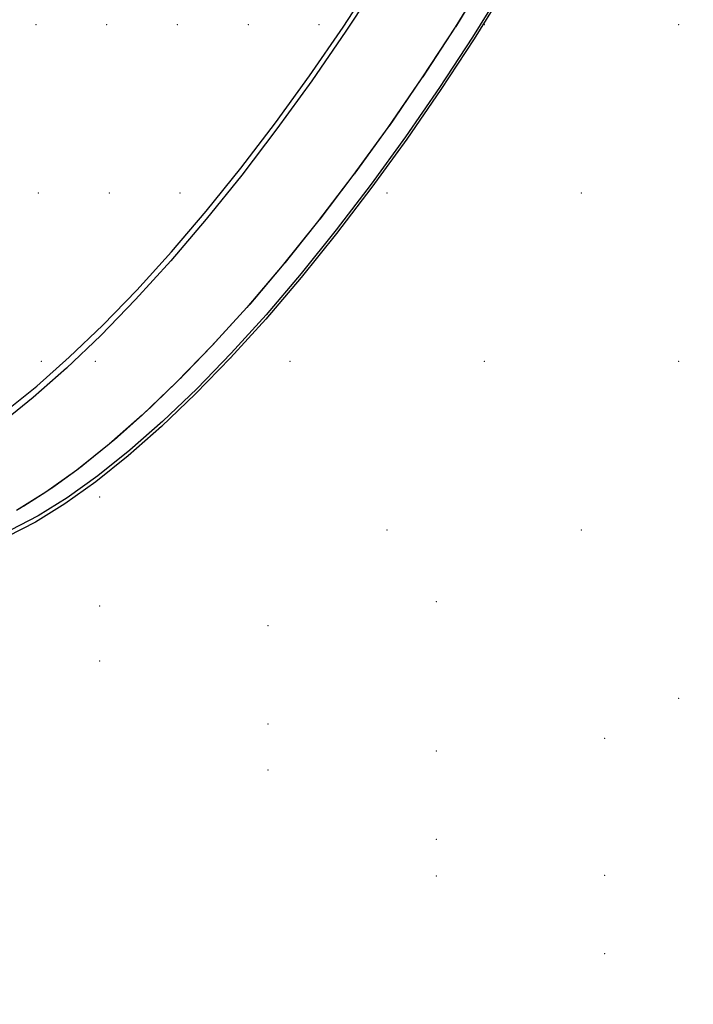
# Model space of a CAD drawing. Header units: millimetres. Extents: x 1798021 to 1815325, y -2500 to 6534.
# Tile 50 of 98: x 1805690 to 1805777, y 4789 to 4915. Entities that reach past the tile are written whole.
import ezdxf

# ---------------------------------------------------------------- set-up
doc = ezdxf.new("R2010")
doc.units = ezdxf.units.MM
doc.header["$MEASUREMENT"] = 0
doc.linetypes.add('Wipeout_Contour', pattern=[1000, 0, -1000])
for name, color, linetype in [('3 - SVĚTLA.3D', 7, 'Continuous'), ('4 - PRVKY ZÁMEČNICKÉ.3D', 7, 'Continuous'), ('Nové_4 - ZDIVO - STĚNY NENOSNÉ.3D', 7, 'Continuous'), ('Nové_Výplně - Povrchové', 7, 'Continuous'), ('Výplně - Povrchové', 7, 'Continuous')]:
    doc.layers.add(name, color=color, linetype=linetype)

# ---------------------------------------------------------------- blocks, each defined once
blk = doc.blocks.new('Řez_16', base_point=(1118812.4, 0))
at = {"color": 254, "linetype": 'Wipeout_Contour', "lineweight": 0, "ltscale": 287125239.6871727}
blk.add_wipeout([(1803569.96, 4604.29), (1803525.66, 4536.08), (1803600.03, 4385.91), (1808975.02, 5237.22), (1808974.93, 5239.5), (1808975.11, 5243.28), (1808975.65, 5246.61), (1808976.55, 5249.45), (1808977.79, 5251.81), (1808979.37, 5253.65), (1808981.29, 5254.98), (1808982.91, 5255.98), (1808983.01, 5256.01), (1808983.32, 5256.23), (1809116.02, 5337.76), (1805901.11, 4943.02), (1805926.98, 4927.12), (1805927.29, 4926.9), (1805927.39, 4926.87), (1805929.02, 4925.87), (1805930.93, 4924.54), (1805932.51, 4922.7), (1805933.76, 4920.34), (1805934.65, 4917.5), (1805935.19, 4914.17), (1805935.37, 4910.4), (1805935.2, 4906.19), (1805934.67, 4901.57), (1805933.78, 4896.58), (1805932.55, 4891.24), (1805930.97, 4885.58), (1805929.06, 4879.65), (1805926.84, 4873.47), (1805924.31, 4867.1), (1805921.48, 4860.55), (1805918.39, 4853.88), (1805915.04, 4847.13), (1805911.46, 4840.33), (1805907.67, 4833.54), (1805903.69, 4826.79), (1805899.55, 4820.12), (1805895.27, 4813.57), (1805890.88, 4807.19), (1805886.4, 4801.02), (1805881.87, 4795.08), (1805877.31, 4789.43), (1805872.75, 4784.09), (1805868.22, 4779.1), (1805863.74, 4774.48), (1805859.35, 4770.27), (1805855.07, 4766.49), (1805850.92, 4763.17), (1805846.94, 4760.32), (1805843.14, 4757.97), (1805839.56, 4756.12), (1805836.2, 4754.8), (1805833.1, 4754), (1805830.27, 4753.73), (1805827.74, 4754), (1805825.5, 4754.8), (1805823.88, 4755.8), (1805823.56, 4756.01), (1805823.47, 4756.05), (1805674.54, 4847.55), (1805672.67, 4848.84), (1805672.1, 4849.05), (1805662.34, 4855.05), (1805660.42, 4856.37), (1805658.84, 4858.22), (1805657.6, 4860.57), (1805656.7, 4863.42), (1805656.16, 4866.74), (1805655.98, 4870.52), (1805656.15, 4874.73), (1805656.69, 4879.35), (1805657.57, 4884.34), (1805658.81, 4889.68), (1805660.38, 4895.33), (1805662.29, 4901.27), (1805664.51, 4907.44), (1805667.05, 4913.82), (1805667.25, 4914.3), (1805621.97, 4908.74), (1805623.24, 4906.19), (1805624.91, 4901.57), (1805626.12, 4896.58), (1805626.89, 4891.24), (1805627.19, 4885.58), (1805627.03, 4879.65), (1805626.41, 4873.47), (1805625.34, 4867.1), (1805623.81, 4860.55), (1805621.85, 4853.88), (1805619.46, 4847.13), (1805616.65, 4840.33), (1805613.45, 4833.54), (1805609.87, 4826.79), (1805605.93, 4820.12), (1805601.67, 4813.57), (1805597.1, 4807.19), (1805592.25, 4801.02), (1805587.16, 4795.08), (1805581.86, 4789.43), (1805576.37, 4784.09), (1805570.74, 4779.1), (1805564.99, 4774.48), (1805559.17, 4770.27), (1805553.3, 4766.49), (1805547.43, 4763.17), (1805541.58, 4760.32), (1805535.81, 4757.97), (1805530.13, 4756.12), (1805524.6, 4754.8), (1805519.23, 4754), (1805514.07, 4753.73), (1805509.14, 4754), (1805504.48, 4754.8), (1805500.12, 4756.12), (1805496.08, 4757.97), (1805492.39, 4760.32), (1805491.06, 4761.32), (1805490.88, 4761.47), (1805490.73, 4761.57), (1805369.32, 4853.07), (1805368.26, 4853.98), (1805367.33, 4854.57), (1805359.37, 4860.57), (1805356.05, 4863.42), (1805353.11, 4866.74), (1805350.59, 4870.52), (1805348.49, 4874.73), (1805348.34, 4875.15), (1805203.57, 4857.37), (1805200.87, 4850.4), (1805197.56, 4843.28), (1805193.79, 4836.4), (1805189.59, 4829.78), (1805184.96, 4823.47), (1805179.95, 4817.52), (1805174.59, 4811.95), (1805168.91, 4806.8), (1805162.94, 4802.1), (1805156.72, 4797.89), (1805150.29, 4794.18), (1805143.69, 4791.01), (1805136.96, 4788.38), (1805130.14, 4786.33), (1805123.27, 4784.85), (1805116.4, 4783.95), (1805109.57, 4783.66), (1805102.81, 4783.95), (1805096.18, 4784.85), (1805089.71, 4786.33), (1805083.44, 4788.38), (1805077.41, 4791.01), (1805076.44, 4791.53), (1805076.24, 4791.64), (1805076.2, 4791.66), (1805002.45, 4831.18)], dxfattribs=at).dxf.layer = 'Výplně - Povrchové'
at = {"color": 254, "linetype": 'Wipeout_Contour', "lineweight": 0, "ltscale": 10843146.4861059}
blk.add_wipeout([(1808975.02, 5237.22), (1803600.03, 4385.91), (1803604.58, 4376.71), (1808976.2, 5227.49), (1808975.64, 5230.68), (1808975.1, 5235.29)], dxfattribs=at).dxf.layer = 'Výplně - Povrchové'
blk = doc.blocks.new('Řez_18', base_point=(1118812.4, 0))
at = {"color": 254, "linetype": 'Wipeout_Contour', "lineweight": 0, "ltscale": 9028226.48208316}
blk.add_wipeout([(1805596.33, 4915.47), (1805598.23, 4912.84), (1805602.41, 4906.34), (1805694.5, 4917.65), (1805701.06, 4928.33)], dxfattribs=at).dxf.layer = 'Výplně - Povrchové'
blk = doc.blocks.new('Řez_20', base_point=(1118812.4, 0))
at = {"color": 254, "linetype": 'Wipeout_Contour', "lineweight": 0, "ltscale": 412533108.0059386}
blk.add_wipeout([(1800920.22, 500), (1804497.49, 500), (1804497.49, 2600), (1805397.49, 2600), (1805397.49, 500), (1806676.49, 500), (1806676.49, 502.46), (1806976.49, 502.46), (1806976.49, 500), (1809927.49, 500), (1809927.49, 2600), (1810827.49, 2600), (1810827.49, 500), (1812755.49, 500), (1812755.49, 2087.56), (1811335.88, 5601.22), (1810067.73, 5400.37), (1810067.73, 5390.19), (1810003.47, 5390.19), (1809952.96, 5382.19), (1809956.06, 5382.19), (1809956.06, 5304.84), (1809959.69, 5298.21), (1809962.99, 5291.1), (1809965.82, 5283.8), (1809968.14, 5276.36), (1809969.95, 5268.83), (1809971.23, 5261.25), (1809971.98, 5253.67), (1809972.19, 5246.14), (1809971.86, 5238.7), (1809970.99, 5231.4), (1809969.59, 5224.29), (1809967.67, 5217.4), (1809965.23, 5210.78), (1809962.3, 5204.47), (1809958.89, 5198.52), (1809955.02, 5192.95), (1809950.71, 5187.8), (1809946, 5183.11), (1809940.91, 5178.89), (1809935.48, 5175.19), (1809929.73, 5172.01), (1809923.93, 5168.9), (1809923.73, 5168.82), (1809922.48, 5168.13), (1809834.1, 5120.76), (1809834.07, 5120.75), (1809833.86, 5120.63), (1809832.89, 5120.12), (1809826.87, 5117.49), (1809820.6, 5115.43), (1809814.13, 5113.95), (1809807.49, 5113.06), (1809800.74, 5112.76), (1809793.9, 5113.06), (1809787.03, 5113.95), (1809780.16, 5115.43), (1809773.34, 5117.49), (1809766.61, 5120.12), (1809760.01, 5123.29), (1809753.58, 5127), (1809747.36, 5131.21), (1809741.39, 5135.91), (1809735.71, 5141.06), (1809730.35, 5146.63), (1809725.34, 5152.58), (1809720.72, 5158.89), (1809716.51, 5165.5), (1809712.74, 5172.39), (1809709.43, 5179.51), (1809706.61, 5186.81), (1809704.28, 5194.25), (1809702.48, 5201.78), (1809701.19, 5209.36), (1809700.45, 5216.94), (1809700.24, 5224.47), (1809700.57, 5231.91), (1809701.43, 5239.21), (1809702.83, 5246.32), (1809704.76, 5253.21), (1809707.19, 5259.83), (1809710.13, 5266.13), (1809713.54, 5272.09), (1809717.41, 5277.66), (1809721.71, 5282.81), (1809726.42, 5287.5), (1809731.51, 5291.72), (1809736.95, 5295.42), (1809742.7, 5298.6), (1809743.66, 5299.11), (1809743.7, 5299.13), (1809743.91, 5299.24), (1809774.39, 5315.58), (1809774.39, 5353.91), (1809533.29, 5315.72), (1809533.29, 5305.87), (1809535.67, 5302.83), (1809540.24, 5296.45), (1809544.51, 5289.91), (1809548.44, 5283.24), (1809552.02, 5276.49), (1809555.22, 5269.69), (1809558.03, 5262.9), (1809560.42, 5256.14), (1809562.39, 5249.47), (1809563.91, 5242.93), (1809564.99, 5236.55), (1809565.61, 5230.37), (1809565.77, 5224.44), (1809565.46, 5218.79), (1809564.7, 5213.45), (1809563.48, 5208.45), (1809561.82, 5203.84), (1809559.72, 5199.63), (1809557.19, 5195.85), (1809554.26, 5192.53), (1809550.93, 5189.68), (1809542.97, 5183.68), (1809542.04, 5183.09), (1809540.98, 5182.18), (1809419.57, 5090.68), (1809419.42, 5090.58), (1809419.24, 5090.43), (1809417.92, 5089.43), (1809414.22, 5087.08), (1809410.18, 5085.23), (1809405.82, 5083.91), (1809401.16, 5083.11), (1809396.23, 5082.84), (1809391.07, 5083.11), (1809385.71, 5083.91), (1809380.17, 5085.23), (1809374.5, 5087.08), (1809368.72, 5089.43), (1809362.88, 5092.28), (1809357, 5095.6), (1809351.14, 5099.38), (1809345.31, 5103.59), (1809339.56, 5108.2), (1809333.93, 5113.2), (1809328.44, 5118.54), (1809323.14, 5124.19), (1809318.05, 5130.12), (1809313.2, 5136.3), (1809308.63, 5142.68), (1809304.37, 5149.22), (1809300.44, 5155.89), (1809296.86, 5162.65), (1809293.65, 5169.44), (1809290.85, 5176.24), (1809288.45, 5182.99), (1809286.49, 5189.66), (1809284.96, 5196.2), (1809283.89, 5202.58), (1809283.27, 5208.76), (1809283.11, 5214.69), (1809283.42, 5220.35), (1809284.18, 5225.69), (1809285.4, 5230.68), (1809287.06, 5235.29), (1809289.16, 5239.5), (1809291.69, 5243.28), (1809294.62, 5246.6), (1809297.95, 5249.45), (1809299.27, 5250.45), (1809299.43, 5250.55), (1809299.6, 5250.7), (1809346.65, 5286.16), (1809231.35, 5267.9), (1809233.99, 5262.9), (1809237.34, 5256.14), (1809240.43, 5249.47), (1809243.26, 5242.93), (1809245.79, 5236.55), (1809248.01, 5230.37), (1809249.92, 5224.44), (1809251.5, 5218.79), (1809252.73, 5213.45), (1809253.62, 5208.45), (1809254.15, 5203.84), (1809254.32, 5199.63), (1809254.14, 5195.85), (1809253.6, 5192.53), (1809252.71, 5189.68), (1809251.46, 5187.33), (1809249.88, 5185.48), (1809247.97, 5184.16), (1809238.2, 5178.16), (1809237.63, 5177.95), (1809235.76, 5176.66), (1809086.83, 5085.16), (1809086.74, 5085.12), (1809086.43, 5084.91), (1809084.8, 5083.91), (1809082.57, 5083.11), (1809080.03, 5082.84), (1809077.2, 5083.11), (1809074.1, 5083.91), (1809070.74, 5085.23), (1809067.16, 5087.08), (1809063.36, 5089.43), (1809059.38, 5092.28), (1809055.23, 5095.6), (1809050.95, 5099.38), (1809046.56, 5103.59), (1809042.08, 5108.2), (1809037.55, 5113.2), (1809032.99, 5118.54), (1809028.43, 5124.19), (1809023.9, 5130.12), (1809019.42, 5136.3), (1809015.03, 5142.68), (1809010.75, 5149.22), (1809006.61, 5155.89), (1809002.63, 5162.65), (1808998.84, 5169.44), (1808995.26, 5176.24), (1808991.91, 5182.99), (1808988.82, 5189.66), (1808986, 5196.2), (1808983.46, 5202.58), (1808981.24, 5208.76), (1808979.33, 5214.69), (1808977.76, 5220.35), (1808976.52, 5225.69), (1808976.2, 5227.49), (1803604.58, 4376.71)], dxfattribs=at).dxf.layer = 'Nové_Výplně - Povrchové'
blk = doc.blocks.new('Řez_63', base_point=(1118812.4, 0))
at = {"color": 254, "linetype": 'Wipeout_Contour', "lineweight": 0, "ltscale": 7223000.159488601}
blk.add_wipeout([(1805740.52, 4927.04), (1805736.38, 4920.37), (1805746.15, 4914.37), (1805750.29, 4921.04)], dxfattribs=at).dxf.layer = 'Výplně - Povrchové'
at = {"color": 254, "linetype": 'Wipeout_Contour', "lineweight": 0, "ltscale": 7222983.243749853}
blk.add_wipeout([(1805736.38, 4920.37), (1805732.1, 4913.82), (1805741.87, 4907.82), (1805746.15, 4914.37)], dxfattribs=at).dxf.layer = 'Výplně - Povrchové'
at = {"color": 254, "linetype": 'Wipeout_Contour', "lineweight": 0, "ltscale": 7222965.832786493}
blk.add_wipeout([(1805732.1, 4913.82), (1805727.71, 4907.44), (1805737.48, 4901.44), (1805741.87, 4907.82)], dxfattribs=at).dxf.layer = 'Výplně - Povrchové'
at = {"color": 254, "linetype": 'Wipeout_Contour', "lineweight": 0, "ltscale": 7222948.033935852}
blk.add_wipeout([(1805727.71, 4907.44), (1805723.24, 4901.27), (1805733, 4895.27), (1805737.48, 4901.44)], dxfattribs=at).dxf.layer = 'Výplně - Povrchové'
at = {"color": 254, "linetype": 'Wipeout_Contour', "lineweight": 0, "ltscale": 7222929.956925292}
blk.add_wipeout([(1805723.24, 4901.27), (1805718.71, 4895.33), (1805728.47, 4889.33), (1805733, 4895.27)], dxfattribs=at).dxf.layer = 'Výplně - Povrchové'
at = {"color": 254, "linetype": 'Wipeout_Contour', "lineweight": 0, "ltscale": 7222911.713195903}
blk.add_wipeout([(1805718.71, 4895.33), (1805714.15, 4889.68), (1805723.91, 4883.68), (1805728.47, 4889.33)], dxfattribs=at).dxf.layer = 'Výplně - Povrchové'
at = {"color": 254, "linetype": 'Wipeout_Contour', "lineweight": 0, "ltscale": 7222893.415215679}
blk.add_wipeout([(1805709.59, 4884.34), (1805719.35, 4878.34), (1805723.91, 4883.68), (1805714.15, 4889.68)], dxfattribs=at).dxf.layer = 'Výplně - Povrchové'
at = {"color": 254, "linetype": 'Wipeout_Contour', "lineweight": 0, "ltscale": 7222875.175786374}
blk.add_wipeout([(1805709.59, 4884.34), (1805705.05, 4879.35), (1805714.82, 4873.35), (1805719.35, 4878.34)], dxfattribs=at).dxf.layer = 'Výplně - Povrchové'
at = {"color": 254, "linetype": 'Wipeout_Contour', "lineweight": 0, "ltscale": 7222857.107348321}
blk.add_wipeout([(1805705.05, 4879.35), (1805700.58, 4874.73), (1805710.34, 4868.73), (1805714.82, 4873.35)], dxfattribs=at).dxf.layer = 'Výplně - Povrchové'
at = {"color": 254, "linetype": 'Wipeout_Contour', "lineweight": 0, "ltscale": 7222839.32128749}
blk.add_wipeout([(1805700.58, 4874.73), (1805696.18, 4870.52), (1805705.95, 4864.52), (1805710.34, 4868.73)], dxfattribs=at).dxf.layer = 'Výplně - Povrchové'
at = {"color": 254, "linetype": 'Wipeout_Contour', "lineweight": 0, "ltscale": 7222821.927249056}
blk.add_wipeout([(1805691.9, 4866.74), (1805701.67, 4860.74), (1805705.95, 4864.52), (1805696.18, 4870.52)], dxfattribs=at).dxf.layer = 'Výplně - Povrchové'
at = {"color": 254, "linetype": 'Wipeout_Contour', "lineweight": 0, "ltscale": 7222805.032461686}
blk.add_wipeout([(1805691.9, 4866.74), (1805687.76, 4863.42), (1805697.52, 4857.42), (1805701.67, 4860.74)], dxfattribs=at).dxf.layer = 'Výplně - Povrchové'
at = {"color": 254, "linetype": 'Wipeout_Contour', "lineweight": 0, "ltscale": 7222788.741076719}
blk.add_wipeout([(1805687.76, 4863.42), (1805683.77, 4860.57), (1805693.54, 4854.57), (1805697.52, 4857.42)], dxfattribs=at).dxf.layer = 'Výplně - Povrchové'
at = {"color": 254, "linetype": 'Wipeout_Contour', "lineweight": 0, "ltscale": 7222773.153526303}
blk.add_wipeout([(1805679.98, 4858.22), (1805689.74, 4852.22), (1805693.54, 4854.57), (1805683.77, 4860.57)], dxfattribs=at).dxf.layer = 'Výplně - Povrchové'
at = {"color": 254, "linetype": 'Wipeout_Contour', "lineweight": 0, "ltscale": 265441359.3265396}
blk.add_wipeout([(1805656.15, 4874.73), (1805655.98, 4870.52), (1805656.16, 4866.74), (1805656.7, 4863.42), (1805657.6, 4860.57), (1805658.84, 4858.22), (1805660.42, 4856.37), (1805662.34, 4855.05), (1805664.57, 4854.25), (1805667.11, 4853.98), (1805669.94, 4854.25), (1805673.04, 4855.05), (1805676.39, 4856.37), (1805679.98, 4858.22), (1805683.77, 4860.57), (1805687.76, 4863.42), (1805691.9, 4866.74), (1805696.18, 4870.52), (1805700.58, 4874.73), (1805705.05, 4879.35), (1805709.59, 4884.34), (1805714.15, 4889.68), (1805718.71, 4895.33), (1805723.24, 4901.27), (1805727.71, 4907.44), (1805732.1, 4913.82), (1805736.38, 4920.37), (1805740.52, 4927.04), (1805744.5, 4933.79), (1805748.29, 4940.58), (1805751.88, 4947.38), (1805755.22, 4954.13), (1805758.32, 4960.8), (1805761.14, 4967.35), (1805763.67, 4973.72), (1805765.9, 4979.9), (1805767.8, 4985.83), (1805769.38, 4991.49), (1805770.61, 4996.83), (1805771.5, 5001.82), (1805772.03, 5006.44), (1805772.21, 5010.65), (1805772.02, 5014.42), (1805771.48, 5017.75), (1805770.59, 5020.59), (1805769.35, 5022.95), (1805767.76, 5024.79), (1805765.85, 5026.12), (1805763.62, 5026.92), (1805761.08, 5027.19), (1805758.25, 5026.92), (1805755.15, 5026.12), (1805751.79, 5024.79), (1805748.21, 5022.95), (1805744.41, 5020.59), (1805740.43, 5017.75), (1805736.28, 5014.42), (1805732, 5010.65), (1805727.61, 5006.44), (1805723.13, 5001.82), (1805718.6, 4996.83), (1805714.04, 4991.49), (1805709.48, 4985.83), (1805704.95, 4979.9), (1805703.09, 4977.34), (1805698.12, 4969.25), (1805700.75, 4973.06), (1805705.13, 4979.11), (1805709.57, 4984.93), (1805714.04, 4990.47), (1805718.51, 4995.7), (1805722.95, 5000.6), (1805727.34, 5005.12), (1805731.64, 5009.25), (1805735.84, 5012.95), (1805739.9, 5016.2), (1805743.81, 5018.99), (1805747.53, 5021.3), (1805751.04, 5023.11), (1805754.33, 5024.41), (1805757.37, 5025.19), (1805760.14, 5025.45), (1805762.63, 5025.19), (1805764.81, 5024.41), (1805766.69, 5023.11), (1805768.24, 5021.3), (1805769.46, 5018.99), (1805770.34, 5016.2), (1805770.87, 5012.95), (1805771.05, 5009.25), (1805770.87, 5005.12), (1805770.35, 5000.6), (1805769.48, 4995.7), (1805768.27, 4990.47), (1805766.73, 4984.93), (1805764.86, 4979.11), (1805762.68, 4973.06), (1805760.2, 4966.81), (1805757.43, 4960.4), (1805754.4, 4953.86), (1805751.12, 4947.24), (1805747.61, 4940.58), (1805743.89, 4933.92), (1805740, 4927.31), (1805735.94, 4920.77), (1805731.74, 4914.36), (1805727.44, 4908.11), (1805723.05, 4902.05), (1805718.61, 4896.24), (1805714.14, 4890.7), (1805709.68, 4885.46), (1805705.23, 4880.57), (1805700.85, 4876.05), (1805696.54, 4871.92), (1805692.35, 4868.22), (1805688.28, 4864.96), (1805684.38, 4862.17), (1805680.66, 4859.87), (1805677.14, 4858.06), (1805673.86, 4856.76), (1805670.82, 4855.97), (1805668.05, 4855.71), (1805665.56, 4855.97), (1805663.37, 4856.76), (1805661.5, 4858.06), (1805659.94, 4859.87), (1805658.73, 4862.17), (1805657.85, 4864.96), (1805657.32, 4868.22), (1805657.14, 4871.92), (1805657.31, 4876.05), (1805657.83, 4880.57), (1805658.7, 4885.46), (1805659.91, 4890.7), (1805661.46, 4896.24), (1805663.32, 4902.05), (1805665.51, 4908.11), (1805667.99, 4914.36), (1805668, 4914.4), (1805667.25, 4914.3), (1805667.05, 4913.82), (1805664.51, 4907.44), (1805662.29, 4901.27), (1805660.38, 4895.33), (1805658.81, 4889.68), (1805657.57, 4884.34), (1805656.69, 4879.35)], dxfattribs=at).dxf.layer = 'Výplně - Povrchové'
at = {"color": 254, "linetype": 'Wipeout_Contour', "lineweight": 0, "ltscale": 131817880.1475855}
blk.add_wipeout([(1805662.02, 4868.92), (1805662.2, 4865.22), (1805662.73, 4861.96), (1805663.61, 4859.17), (1805664.83, 4856.87), (1805665.6, 4855.97), (1805668.05, 4855.71), (1805670.82, 4855.97), (1805673.86, 4856.76), (1805677.14, 4858.06), (1805680.66, 4859.87), (1805684.38, 4862.17), (1805688.28, 4864.96), (1805692.35, 4868.22), (1805696.54, 4871.92), (1805700.85, 4876.05), (1805705.23, 4880.57), (1805709.68, 4885.46), (1805714.14, 4890.7), (1805718.61, 4896.24), (1805723.05, 4902.05), (1805727.44, 4908.11), (1805731.74, 4914.36), (1805735.94, 4920.77), (1805740, 4927.31), (1805743.89, 4933.92), (1805747.61, 4940.58), (1805751.12, 4947.24), (1805754.4, 4953.86), (1805757.43, 4960.4), (1805760.2, 4966.81), (1805762.68, 4973.06), (1805764.86, 4979.11), (1805766.73, 4984.93), (1805768.27, 4990.47), (1805769.48, 4995.7), (1805770.35, 5000.6), (1805770.87, 5005.12), (1805771.05, 5009.25), (1805770.87, 5012.95), (1805770.34, 5016.2), (1805769.46, 5018.99), (1805768.24, 5021.3), (1805767.47, 5022.2), (1805765.02, 5022.45), (1805762.25, 5022.19), (1805759.21, 5021.41), (1805755.92, 5020.11), (1805752.41, 5018.3), (1805748.69, 5015.99), (1805744.79, 5013.2), (1805740.72, 5009.95), (1805736.53, 5006.25), (1805732.22, 5002.12), (1805727.83, 4997.6), (1805723.39, 4992.7), (1805718.92, 4987.47), (1805714.46, 4981.93), (1805710.01, 4976.11), (1805708.03, 4973.38), (1805681.95, 4930.92), (1805679.34, 4925.66), (1805701.06, 4928.33), (1805694.5, 4917.65), (1805674.52, 4915.2), (1805672.87, 4911.36), (1805670.39, 4905.11), (1805668.21, 4899.05), (1805666.34, 4893.24), (1805664.79, 4887.7), (1805663.58, 4882.46), (1805662.72, 4877.57), (1805662.19, 4873.05)], dxfattribs=at).dxf.layer = 'Výplně - Povrchové'
at = {"color": 254, "linetype": 'Wipeout_Contour', "lineweight": 0, "ltscale": 7223358.693213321}
blk.add_wipeout([(1805756.71, 4926.29), (1805905.63, 4834.79), (1805909.43, 4841.58), (1805760.5, 4933.08)], dxfattribs=at).dxf.layer = 'Výplně - Povrchové'
at = {"color": 254, "linetype": 'Wipeout_Contour', "lineweight": 0, "ltscale": 7223024.06348265}
blk.add_wipeout([(1805750.28, 4921.02), (1805746.18, 4914.41), (1805748.37, 4913.07), (1805752.47, 4919.67)], dxfattribs=at).dxf.layer = 'Výplně - Povrchové'
at = {"color": 254, "linetype": 'Wipeout_Contour', "lineweight": 0, "ltscale": 7223343.077842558}
blk.add_wipeout([(1805752.73, 4919.54), (1805901.66, 4828.04), (1805905.63, 4834.79), (1805756.71, 4926.29)], dxfattribs=at).dxf.layer = 'Výplně - Povrchové'
at = {"color": 254, "linetype": 'Wipeout_Contour', "lineweight": 0, "ltscale": 9028759.999136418}
blk.add_wipeout([(1805746.15, 4914.37), (1805741.94, 4907.93), (1805744.13, 4906.59), (1805748.37, 4913.07), (1805746.18, 4914.41)], dxfattribs=at).dxf.layer = 'Výplně - Povrchové'
at = {"color": 254, "linetype": 'Wipeout_Contour', "lineweight": 0, "ltscale": 7223326.762363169}
blk.add_wipeout([(1805752.73, 4919.54), (1805748.59, 4912.87), (1805897.51, 4821.37), (1805901.66, 4828.04)], dxfattribs=at).dxf.layer = 'Výplně - Povrchové'
at = {"color": 254, "linetype": 'Wipeout_Contour', "lineweight": 0, "ltscale": 9028738.469782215}
blk.add_wipeout([(1805741.87, 4907.82), (1805737.6, 4901.62), (1805739.78, 4900.27), (1805744.13, 4906.59), (1805741.94, 4907.93)], dxfattribs=at).dxf.layer = 'Výplně - Povrchové'
at = {"color": 254, "linetype": 'Wipeout_Contour', "lineweight": 0, "ltscale": 7223309.847361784}
blk.add_wipeout([(1805748.59, 4912.87), (1805744.31, 4906.32), (1805893.23, 4814.82), (1805897.51, 4821.37)], dxfattribs=at).dxf.layer = 'Výplně - Povrchové'
at = {"color": 254, "linetype": 'Wipeout_Contour', "lineweight": 0, "ltscale": 9028716.45077126}
blk.add_wipeout([(1805737.48, 4901.44), (1805733.17, 4895.5), (1805735.35, 4894.16), (1805739.78, 4900.27), (1805737.6, 4901.62)], dxfattribs=at).dxf.layer = 'Výplně - Povrchové'
at = {"color": 254, "linetype": 'Wipeout_Contour', "lineweight": 0, "ltscale": 7223292.437119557}
blk.add_wipeout([(1805744.31, 4906.32), (1805739.92, 4899.94), (1805888.84, 4808.44), (1805893.23, 4814.82)], dxfattribs=at).dxf.layer = 'Výplně - Povrchové'
at = {"color": 254, "linetype": 'Wipeout_Contour', "lineweight": 0, "ltscale": 9028694.078116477}
blk.add_wipeout([(1805733, 4895.27), (1805728.69, 4889.62), (1805730.87, 4888.29), (1805735.35, 4894.16), (1805733.17, 4895.5)], dxfattribs=at).dxf.layer = 'Výplně - Povrchové'
at = {"color": 254, "linetype": 'Wipeout_Contour', "lineweight": 0, "ltscale": 7223274.638969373}
blk.add_wipeout([(1805739.92, 4899.94), (1805735.44, 4893.77), (1805884.37, 4802.27), (1805888.84, 4808.44)], dxfattribs=at).dxf.layer = 'Výplně - Povrchové'
at = {"color": 254, "linetype": 'Wipeout_Contour', "lineweight": 0, "ltscale": 9028671.490211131}
blk.add_wipeout([(1805728.47, 4889.33), (1805724.19, 4884.02), (1805726.35, 4882.69), (1805730.87, 4888.29), (1805728.69, 4889.62)], dxfattribs=at).dxf.layer = 'Výplně - Povrchové'
at = {"color": 254, "linetype": 'Wipeout_Contour', "lineweight": 0, "ltscale": 7223256.562634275}
blk.add_wipeout([(1805735.44, 4893.77), (1805730.91, 4887.83), (1805879.84, 4796.33), (1805884.37, 4802.27)], dxfattribs=at).dxf.layer = 'Výplně - Povrchové'
at = {"color": 254, "linetype": 'Wipeout_Contour', "lineweight": 0, "ltscale": 9028648.827009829}
blk.add_wipeout([(1805719.68, 4878.73), (1805721.84, 4877.4), (1805726.35, 4882.69), (1805724.19, 4884.02), (1805723.91, 4883.68)], dxfattribs=at).dxf.layer = 'Výplně - Povrchové'
at = {"color": 254, "linetype": 'Wipeout_Contour', "lineweight": 0, "ltscale": 7223238.319551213}
blk.add_wipeout([(1805726.35, 4882.18), (1805875.28, 4790.68), (1805879.84, 4796.33), (1805730.91, 4887.83)], dxfattribs=at).dxf.layer = 'Výplně - Povrchové'
at = {"color": 254, "linetype": 'Wipeout_Contour', "lineweight": 0, "ltscale": 9028626.229225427}
blk.add_wipeout([(1805719.35, 4878.34), (1805715.21, 4873.78), (1805717.35, 4872.46), (1805721.84, 4877.4), (1805719.68, 4878.73)], dxfattribs=at).dxf.layer = 'Výplně - Povrchové'
at = {"color": 254, "linetype": 'Wipeout_Contour', "lineweight": 0, "ltscale": 7223220.022184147}
blk.add_wipeout([(1805721.79, 4876.84), (1805870.72, 4785.34), (1805875.28, 4790.68), (1805726.35, 4882.18)], dxfattribs=at).dxf.layer = 'Výplně - Povrchové'
at = {"color": 254, "linetype": 'Wipeout_Contour', "lineweight": 0, "ltscale": 9028603.837554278}
blk.add_wipeout([(1805714.82, 4873.35), (1805710.79, 4869.2), (1805712.92, 4867.89), (1805717.35, 4872.46), (1805715.21, 4873.78)], dxfattribs=at).dxf.layer = 'Výplně - Povrchové'
at = {"color": 254, "linetype": 'Wipeout_Contour', "lineweight": 0, "ltscale": 7223201.783331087}
blk.add_wipeout([(1805721.79, 4876.84), (1805717.26, 4871.85), (1805866.19, 4780.35), (1805870.72, 4785.34)], dxfattribs=at).dxf.layer = 'Výplně - Povrchové'
at = {"color": 254, "linetype": 'Wipeout_Contour', "lineweight": 0, "ltscale": 9028581.791952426}
blk.add_wipeout([(1805706.47, 4865.01), (1805708.57, 4863.72), (1805712.92, 4867.89), (1805710.79, 4869.2), (1805710.34, 4868.73)], dxfattribs=at).dxf.layer = 'Výplně - Povrchové'
at = {"color": 254, "linetype": 'Wipeout_Contour', "lineweight": 0, "ltscale": 7223183.715428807}
blk.add_wipeout([(1805712.78, 4867.23), (1805861.71, 4775.73), (1805866.19, 4780.35), (1805717.26, 4871.85)], dxfattribs=at).dxf.layer = 'Výplně - Povrchové'
at = {"color": 254, "linetype": 'Wipeout_Contour', "lineweight": 0, "ltscale": 10834272.30464292}
blk.add_wipeout([(1805702.25, 4861.26), (1805704.33, 4859.98), (1805708.57, 4863.72), (1805706.47, 4865.01), (1805705.95, 4864.52), (1805705.54, 4864.16)], dxfattribs=at).dxf.layer = 'Výplně - Povrchové'
at = {"color": 254, "linetype": 'Wipeout_Contour', "lineweight": 0, "ltscale": 7223165.92985998}
blk.add_wipeout([(1805712.78, 4867.23), (1805708.39, 4863.02), (1805857.32, 4771.52), (1805861.71, 4775.73)], dxfattribs=at).dxf.layer = 'Výplně - Povrchové'
at = {"color": 254, "linetype": 'Wipeout_Contour', "lineweight": 0, "ltscale": 9028539.291499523}
blk.add_wipeout([(1805701.67, 4860.74), (1805698.18, 4857.95), (1805700.23, 4856.69), (1805704.33, 4859.98), (1805702.25, 4861.26)], dxfattribs=at).dxf.layer = 'Výplně - Povrchové'
at = {"color": 254, "linetype": 'Wipeout_Contour', "lineweight": 0, "ltscale": 7223148.536266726}
blk.add_wipeout([(1805704.11, 4859.24), (1805853.03, 4767.74), (1805857.32, 4771.52), (1805708.39, 4863.02)], dxfattribs=at).dxf.layer = 'Výplně - Povrchové'
at = {"color": 254, "linetype": 'Wipeout_Contour', "lineweight": 0, "ltscale": 9028519.10819054}
blk.add_wipeout([(1805697.52, 4857.42), (1805694.28, 4855.1), (1805696.28, 4853.87), (1805700.23, 4856.69), (1805698.18, 4857.95)], dxfattribs=at).dxf.layer = 'Výplně - Povrchové'
at = {"color": 254, "linetype": 'Wipeout_Contour', "lineweight": 0, "ltscale": 7223131.641874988}
blk.add_wipeout([(1805704.11, 4859.24), (1805699.96, 4855.92), (1805848.89, 4764.42), (1805853.03, 4767.74)], dxfattribs=at).dxf.layer = 'Výplně - Povrchové'
at = {"color": 254, "linetype": 'Wipeout_Contour', "lineweight": 0, "ltscale": 9028499.814328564}
blk.add_wipeout([(1805693.54, 4854.57), (1805690.58, 4852.74), (1805692.52, 4851.54), (1805696.28, 4853.87), (1805694.28, 4855.1)], dxfattribs=at).dxf.layer = 'Výplně - Povrchové'
at = {"color": 254, "linetype": 'Wipeout_Contour', "lineweight": 0, "ltscale": 7223115.350832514}
blk.add_wipeout([(1805695.98, 4853.07), (1805844.91, 4761.57), (1805848.89, 4764.42), (1805699.96, 4855.92)], dxfattribs=at).dxf.layer = 'Výplně - Povrchové'
at = {"color": 254, "linetype": 'Wipeout_Contour', "lineweight": 0, "ltscale": 9028481.543374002}
blk.add_wipeout([(1805687.11, 4850.86), (1805688.97, 4849.72), (1805692.52, 4851.54), (1805690.58, 4852.74), (1805689.74, 4852.22)], dxfattribs=at).dxf.layer = 'Výplně - Povrchové'
at = {"color": 254, "linetype": 'Wipeout_Contour', "lineweight": 0, "ltscale": 7223099.76357276}
blk.add_wipeout([(1805695.98, 4853.07), (1805692.18, 4850.72), (1805841.11, 4759.22), (1805844.91, 4761.57)], dxfattribs=at).dxf.layer = 'Výplně - Povrchové'
at = {"color": 254, "linetype": 'Wipeout_Contour', "lineweight": 0, "ltscale": 7223084.976184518}
blk.add_wipeout([(1805692.18, 4850.72), (1805688.6, 4848.87), (1805837.52, 4757.37), (1805841.11, 4759.22)], dxfattribs=at).dxf.layer = 'Výplně - Povrchové'
at = {"color": 254, "linetype": 'Wipeout_Contour', "lineweight": 0, "ltscale": 7223071.079831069}
blk.add_wipeout([(1805685.24, 4847.55), (1805834.17, 4756.05), (1805837.52, 4757.37), (1805688.6, 4848.87)], dxfattribs=at).dxf.layer = 'Výplně - Povrchové'
at = {"color": 254, "linetype": 'Wipeout_Contour', "lineweight": 0, "ltscale": 7223058.16018266}
blk.add_wipeout([(1805685.24, 4847.55), (1805682.14, 4846.75), (1805831.07, 4755.25), (1805834.17, 4756.05)], dxfattribs=at).dxf.layer = 'Výplně - Povrchové'
at = {"color": 254, "linetype": 'Wipeout_Contour', "lineweight": 0, "ltscale": 7223046.296889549}
blk.add_wipeout([(1805682.14, 4846.75), (1805679.32, 4846.48), (1805828.24, 4754.98), (1805831.07, 4755.25)], dxfattribs=at).dxf.layer = 'Výplně - Povrchové'
at = {"color": 254, "linetype": 'Wipeout_Contour', "lineweight": 0, "ltscale": 7223035.563071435}
blk.add_wipeout([(1805676.78, 4846.75), (1805825.7, 4755.25), (1805828.24, 4754.98), (1805679.32, 4846.48)], dxfattribs=at).dxf.layer = 'Výplně - Povrchové'
at = {"color": 254, "linetype": 'Wipeout_Contour', "lineweight": 0, "ltscale": 7223026.024980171}
blk.add_wipeout([(1805676.78, 4846.75), (1805674.54, 4847.55), (1805823.47, 4756.05), (1805825.7, 4755.25)], dxfattribs=at).dxf.layer = 'Výplně - Povrchové'
at = {"layer": '3 - SVĚTLA.3D', "color": 7, "linetype": 'Continuous', "lineweight": 0}
for p in [(1805743.75, 4840.51), (1805700.45, 4839.98), (1805722.1, 4837.44), (1805700.45, 4832.87), (1805774.9, 4828.09), (1805722.1, 4824.8), (1805765.4, 4822.94), (1805743.75, 4821.31), (1805722.1, 4818.88), (1805743.75, 4809.99), (1805743.75, 4805.26), (1805765.4, 4805.33), (1805765.4, 4795.29)]:
    blk.add_point(p, dxfattribs=at)
at = {"color": 254, "linetype": 'Wipeout_Contour', "lineweight": 0, "ltscale": 108343871.1714511}
blk.add_wipeout([(1805672.67, 4848.84), (1805674.54, 4847.55), (1805676.78, 4846.75), (1805679.32, 4846.48), (1805682.14, 4846.75), (1805685.24, 4847.55), (1805688.6, 4848.87), (1805692.18, 4850.72), (1805695.98, 4853.07), (1805699.96, 4855.92), (1805704.11, 4859.24), (1805708.39, 4863.02), (1805712.78, 4867.23), (1805717.26, 4871.85), (1805721.79, 4876.84), (1805726.35, 4882.18), (1805730.91, 4887.83), (1805735.44, 4893.77), (1805739.92, 4899.94), (1805744.31, 4906.32), (1805748.59, 4912.87), (1805752.73, 4919.54), (1805756.71, 4926.29), (1805760.5, 4933.08), (1805764.08, 4939.88), (1805767.43, 4946.63), (1805770.53, 4953.3), (1805773.35, 4959.85), (1805775.88, 4966.22), (1805776.78, 4968.72), (1805776.78, 4969.76), (1805775.38, 4965.89), (1805772.88, 4959.58), (1805770.08, 4953.1), (1805767.02, 4946.5), (1805763.7, 4939.81), (1805760.16, 4933.08), (1805756.41, 4926.36), (1805752.47, 4919.67), (1805748.37, 4913.07), (1805744.13, 4906.59), (1805739.78, 4900.27), (1805735.35, 4894.16), (1805730.87, 4888.29), (1805726.35, 4882.69), (1805721.84, 4877.4), (1805717.35, 4872.46), (1805712.92, 4867.89), (1805708.57, 4863.72), (1805704.33, 4859.98), (1805700.23, 4856.69), (1805696.28, 4853.87), (1805692.52, 4851.54), (1805688.97, 4849.72), (1805685.65, 4848.4), (1805682.58, 4847.61), (1805679.78, 4847.35), (1805677.27, 4847.61), (1805675.97, 4848.08), (1805674.34, 4848.25)], dxfattribs=at).dxf.layer = 'Výplně - Povrchové'
at = {"layer": '3 - SVĚTLA.3D', "color": 181, "linetype": 'Continuous', "lineweight": 30, "true_color": 0x9e3eff}
for p, q in [((1805731.74, 4914.36), (1805735.94, 4920.77)), ((1805736.38, 4920.37), (1805732.1, 4913.82)), ((1805750.29, 4921.04), (1805746.15, 4914.37)), ((1805752.47, 4919.67), (1805748.37, 4913.07)), ((1805752.73, 4919.54), (1805748.59, 4912.87)), ((1805727.44, 4908.11), (1805731.74, 4914.36)), ((1805732.1, 4913.82), (1805727.71, 4907.44)), ((1805746.15, 4914.37), (1805741.87, 4907.82)), ((1805748.37, 4913.07), (1805744.13, 4906.59)), ((1805748.59, 4912.87), (1805744.31, 4906.32)), ((1805723.05, 4902.05), (1805727.44, 4908.11)), ((1805727.71, 4907.44), (1805723.24, 4901.27)), ((1805741.87, 4907.82), (1805737.48, 4901.44)), ((1805744.13, 4906.59), (1805739.78, 4900.27)), ((1805744.31, 4906.32), (1805739.92, 4899.94)), ((1805718.61, 4896.24), (1805723.05, 4902.05)), ((1805723.24, 4901.27), (1805718.71, 4895.33)), ((1805737.48, 4901.44), (1805733, 4895.27)), ((1805739.78, 4900.27), (1805735.35, 4894.16)), ((1805739.92, 4899.94), (1805735.44, 4893.77)), ((1805714.14, 4890.7), (1805718.61, 4896.24)), ((1805718.71, 4895.33), (1805714.15, 4889.68)), ((1805733, 4895.27), (1805728.47, 4889.33)), ((1805735.35, 4894.16), (1805730.87, 4888.29)), ((1805735.44, 4893.77), (1805730.91, 4887.83)), ((1805714.15, 4889.68), (1805709.59, 4884.34)), ((1805709.68, 4885.46), (1805714.14, 4890.7)), ((1805728.47, 4889.33), (1805723.91, 4883.68)), ((1805730.87, 4888.29), (1805726.35, 4882.69)), ((1805730.91, 4887.83), (1805726.35, 4882.18)), ((1805705.23, 4880.57), (1805709.68, 4885.46)), ((1805709.59, 4884.34), (1805705.05, 4879.35)), ((1805723.91, 4883.68), (1805719.35, 4878.34)), ((1805726.35, 4882.18), (1805721.79, 4876.84)), ((1805726.35, 4882.69), (1805721.84, 4877.4)), ((1805700.85, 4876.05), (1805705.23, 4880.57)), ((1805705.05, 4879.35), (1805700.58, 4874.73)), ((1805719.35, 4878.34), (1805714.82, 4873.35)), ((1805721.84, 4877.4), (1805717.35, 4872.46)), ((1805696.54, 4871.92), (1805700.85, 4876.05)), ((1805721.79, 4876.84), (1805717.26, 4871.85)), ((1805700.58, 4874.73), (1805696.18, 4870.52)), ((1805714.82, 4873.35), (1805710.34, 4868.73)), ((1805692.35, 4868.22), (1805696.54, 4871.92)), ((1805717.26, 4871.85), (1805712.78, 4867.23)), ((1805717.35, 4872.46), (1805712.92, 4867.89)), ((1805696.18, 4870.52), (1805691.9, 4866.74)), ((1805688.28, 4864.96), (1805692.35, 4868.22)), ((1805710.34, 4868.73), (1805705.95, 4864.52)), ((1805712.78, 4867.23), (1805708.39, 4863.02)), ((1805712.92, 4867.89), (1805708.57, 4863.72)), ((1805691.9, 4866.74), (1805687.76, 4863.42)), ((1805705.95, 4864.52), (1805701.67, 4860.74)), ((1805708.39, 4863.02), (1805704.11, 4859.24)), ((1805708.57, 4863.72), (1805704.33, 4859.98)), ((1805701.67, 4860.74), (1805697.52, 4857.42)), ((1805704.11, 4859.24), (1805699.96, 4855.92)), ((1805704.33, 4859.98), (1805700.23, 4856.69)), ((1805697.52, 4857.42), (1805693.54, 4854.57)), ((1805700.23, 4856.69), (1805696.28, 4853.87)), ((1805699.96, 4855.92), (1805695.98, 4853.07)), ((1805693.54, 4854.57), (1805689.74, 4852.22)), ((1805695.98, 4853.07), (1805692.18, 4850.72)), ((1805696.28, 4853.87), (1805692.52, 4851.54)), ((1805692.18, 4850.72), (1805688.6, 4848.87)), ((1805692.52, 4851.54), (1805688.97, 4849.72))]:
    blk.add_line(p, q, dxfattribs=at)
at = {"layer": '3 - SVĚTLA.3D', "color": 7, "linetype": 'Continuous', "lineweight": 0}
for p in [(1805692.24, 4914.69), (1805701.34, 4914.69), (1805710.44, 4914.69), (1805719.54, 4914.69), (1805728.63, 4914.69), (1805749.9, 4914.69), (1805774.9, 4914.69), (1805692.58, 4893.04), (1805701.68, 4893.04), (1805710.78, 4893.04), (1805737.4, 4893.04), (1805762.4, 4893.04), (1805692.93, 4871.39), (1805699.9, 4871.39), (1805724.9, 4871.39), (1805749.9, 4871.39), (1805774.9, 4871.39), (1805700.45, 4853.96), (1805737.4, 4849.74), (1805762.4, 4849.74)]:
    blk.add_point(p, dxfattribs=at)

msp = doc.modelspace()

# ---------------------------------------------------------------- block references
at = {"layer": '4 - PRVKY ZÁMEČNICKÉ.3D', "lineweight": 0}
msp.add_blockref('Řez_16', (1118812.4, 0), dxfattribs=at)

# ---------------------------------------------------------------- next in the draw order: block references
msp.add_blockref('Řez_18', (1118812.4, 0), dxfattribs=at)

# ---------------------------------------------------------------- next in the draw order: block references
at = {"layer": 'Nové_4 - ZDIVO - STĚNY NENOSNÉ.3D', "lineweight": 0}
msp.add_blockref('Řez_20', (1118812.4, 0), dxfattribs=at)

# ---------------------------------------------------------------- next in the draw order: block references
at = {"layer": '3 - SVĚTLA.3D', "lineweight": 0}
msp.add_blockref('Řez_63', (1118812.4, 0), dxfattribs=at)

doc.saveas('drawing.dxf')
